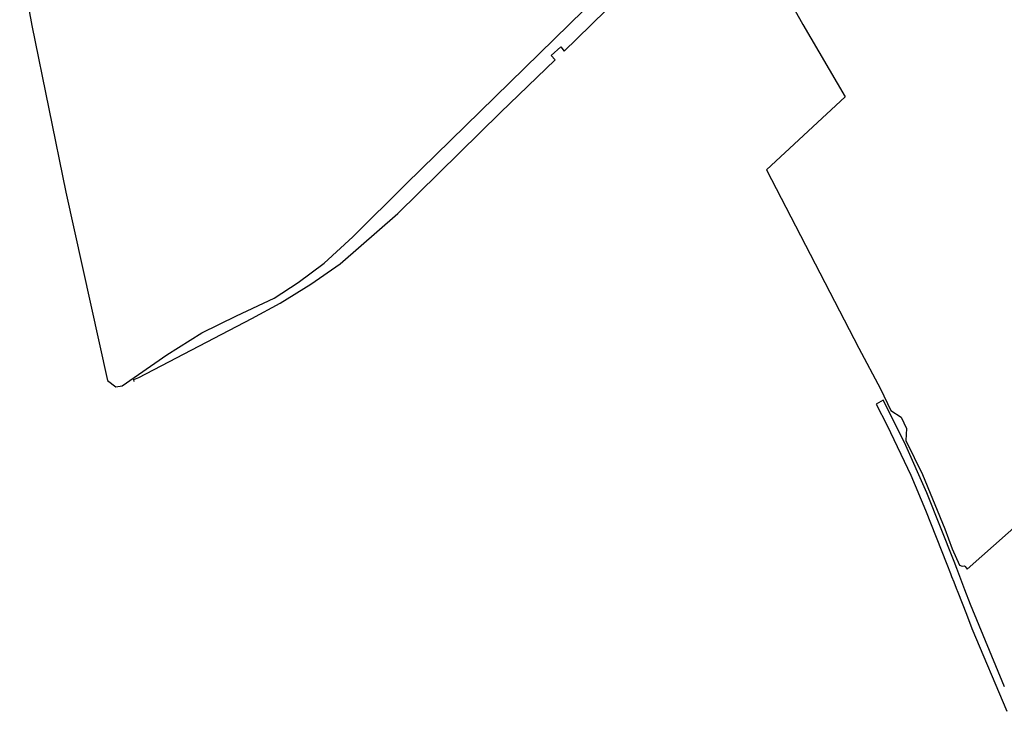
# Model space of a CAD drawing. Extents: x 165936 to 168490, y 440742 to 446306.
# Tile 32 of 80: x 167197 to 167540, y 443159 to 443401. Entities that reach past the tile are written whole.
import ezdxf

# ---------------------------------------------------------------- set-up
doc = ezdxf.new("R2010")
doc.units = 0
doc.header["$LTSCALE"] = 4
for name, color, linetype in [('G_BTD', 3, 'CONTINUOUS'), ('G_OTD', 32, 'CONTINUOUS'), ('G_WGD', 7, 'CONTINUOUS')]:
    doc.layers.add(name, color=color, linetype=linetype)

msp = doc.modelspace()

# ---------------------------------------------------------------- linework, layer by layer
at = {"layer": 'G_BTD', "linetype": 'Continuous', "transparency": 33554687}
msp.add_lwpolyline([(167450.878, 443433.677), (167470.044, 443399.341), (167484.799, 443374.033), (167457.293, 443348.503), (167489.554, 443286.288), (167497.124, 443272.034), (167500.765, 443264.484), (167504.364, 443262.12), (167506.171, 443258.179), (167506.03, 443254.055), (167511.862, 443242.11), (167519.58, 443223.121), (167522.178, 443216.144), (167524.723, 443210.533), (167525.614, 443210.179), (167526.51, 443210.208), (167526.655, 443210.026), (167527.4, 443209.094), (167560.156, 443238.054), (167594.356, 443267.741), (167618.743, 443287.509), (167634.525, 443300.312), (167677.13, 443334.401)], dxfattribs=at)
at = {"layer": 'G_OTD', "linetype": 'Continuous', "transparency": 33554687}
for points in [[(167196.98, 443422.129), (167196.539, 443421.918), (167200.772, 443398.952), (167212.626, 443340.743), (167227.183, 443275.025), (167230.088, 443272.798), (167232.311, 443273.116), (167247.921, 443283.966), (167260.092, 443291.639), (167272.262, 443297.592), (167285.359, 443303.677), (167293.826, 443309.233), (167302.822, 443315.98), (167312.876, 443325.108), (167331.529, 443343.629), (167414.238, 443424.669), (167469.166, 443479.385), (167516.193, 443526.147)], [(167236.531, 443274.677), (167236.436, 443275.268), (167238.147, 443276.017), (167277.563, 443296.611), (167287.539, 443301.994), (167298.258, 443308.642), (167308.464, 443315.739), (167328.572, 443333.341), (167364.415, 443368.572), (167383.499, 443386.964), (167382.151, 443388.493), (167385.517, 443391.5), (167386.628, 443389.984), (167391.077, 443394.303), (167406.443, 443409.477), (167434.751, 443436.649), (167457.607, 443461.13), (167471.323, 443476.36), (167478.296, 443484.008), (167478.955, 443483.871)]]:
    msp.add_lwpolyline(points, dxfattribs=at)
at = {"layer": 'G_WGD', "linetype": 'Continuous', "transparency": 33554687}
msp.add_lwpolyline([(167540.387, 443168.029), (167528.561, 443196.811), (167526.65, 443201.822), (167523.791, 443209.319), (167522.854, 443211.775), (167513.324, 443235.786), (167505.484, 443253.31), (167498.126, 443268.072), (167495.684, 443266.72), (167499.426, 443259.233), (167507.681, 443241.865), (167512.87, 443229.734), (167520.283, 443210.832), (167521.559, 443207.579), (167521.987, 443206.486), (167522.714, 443204.63), (167523.566, 443202.456), (167524.132, 443201.012), (167527.136, 443193.351), (167529.073, 443188.409), (167541.207, 443159.455)], dxfattribs=at)

doc.saveas('drawing.dxf')
